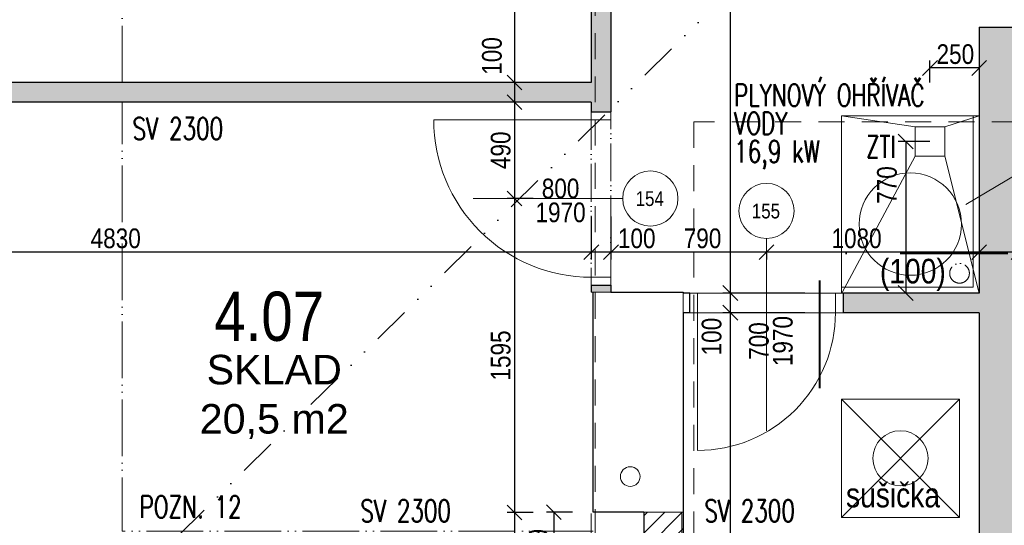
# Model space of a CAD drawing. Header units: millimetres. Extents: x -300958 to -108039, y 30118 to 292543.
# Tile 214 of 256: x -229295 to -224295, y 165475 to 168044. Entities that reach past the tile are written whole.
import ezdxf
from ezdxf.enums import TextEntityAlignment as Align

# ---------------------------------------------------------------- set-up
doc = ezdxf.new("R2010")
doc.units = ezdxf.units.MM
doc.header["$MEASUREMENT"] = 0
for name, pattern in [('ACAD_ISO05W100', [33, 24, -3, 0, -3, 0, -3]), ('DGN Style 2', [879.857395, 527.914437, -351.942958]), ('DGN Style 4', [1094.119168, 546.717885, -273.358943, 0.683397, -273.358943]), ('Divide', [31.75, 12.7, -6.35, 0, -6.35, 0, -6.35])]:
    doc.linetypes.add(name, pattern=pattern)
doc.layers.get('0').update_dxf_attribs({"lineweight": 13})
doc.layers.get('Defpoints').update_dxf_attribs({"color": 3, "lineweight": 13})
for name, color, linetype, lineweight in [('C_Lomy střešním pláštěm', 223, 'Divide', 30), ('dims', 7, 'Continuous', 9), ('dvere', 7, 'Continuous', 9), ('Materiály', 1, 'Continuous', 13), ('navrh', 1, 'Continuous', 9), ('obklad', 8, 'Continuous', 5), ('popis', 7, 'Continuous', 9), ('PSV', 7, 'Continuous', 13), ('rez', 7, 'Continuous', 13), ('tenka', 7, 'Continuous', 13), ('texts', 3, 'Continuous', 30), ('walls', 7, 'Continuous', 13), ('walls pod', 7, 'Continuous', 13), ('zařizovací předměty', 7, 'Continuous', 9), ('ŠRAFA', 7, 'Continuous', 13)]:
    doc.layers.add(name, color=color, linetype=linetype, lineweight=lineweight)
doc.styles.add('GENERATED_STYLE_8', font='arial.ttf')
doc.styles.get("Standard").update_dxf_attribs({"font": 'txt.shx'})
doc.styles.add('STYLE-0', font='ARIALN.TTF')
doc.styles.add('Style-Arial', font='arial.ttf')
doc.dimstyles.new('arch', dxfattribs={"dimscale": 50, "dimtxt": 2.5, "dimasz": 2.5, "dimexe": 1.25, "dimexo": 0.9, "dimtad": 1, "dimdec": 0, "dimtxsty": 'STYLE-0', "dimblk": 'ARCHTICK', "dimcen": 2.5, "dimadec": 0, "dimazin": 0, "dimtfac": 1, "dimtdec": 0, "dimtmove": 2, "dimatfit": 3, "dimldrblk": 'ARCHTICK', "dimfxl": 0, "dimarcsym": 0})

# ---------------------------------------------------------------- blocks, each defined once
blk = doc.blocks.new('_ArchTick')
at = {"color": 0, "linetype": 'ByBlock', "flags": 128}
blk.add_lwpolyline([(-0.5, -0.5), (0.5, 0.5)], dxfattribs=at)
blk = doc.blocks.new('*D1300')
at = {"layer": 'Defpoints', "color": 0, "linetype": 'Continuous'}
for p in [(-231222.6, 167119.1), (-226392.6, 167119.1), (-231222.6, 166862.4)]:
    blk.add_point(p, dxfattribs=at)
at = {"layer": 'dims', "color": 0, "linetype": 'Continuous', "lineweight": -2}
for p, q in [((-231222.6, 167044.1), (-231222.6, 166824.9)), ((-226392.6, 167044.1), (-226392.6, 166824.9)), ((-226392.6, 166862.4), (-231222.6, 166862.4))]:
    blk.add_line(p, q, dxfattribs=at)
at = {"layer": 'dims', "color": 0, "linetype": 'Continuous', "lineweight": -2, "xscale": 75, "yscale": 75, "zscale": 75, "rotation": 180}
blk.add_blockref('_ArchTick', (-231222.6, 166862.4), dxfattribs=at)
at = {"layer": 'dims', "color": 0, "linetype": 'Continuous', "lineweight": -2, "xscale": 75, "yscale": 75, "zscale": 75}
blk.add_blockref('_ArchTick', (-226392.6, 166862.4), dxfattribs=at)
at = {"layer": 'dims', "color": 0, "linetype": 'Continuous', "insert": (-228807.6, 166932.2), "char_height": 100, "attachment_point": 5, "style": 'STYLE-0'}
blk.add_mtext('4830', dxfattribs=at)
blk = doc.blocks.new('*D1302')
at = {"layer": 'Defpoints', "color": 0, "linetype": 'Continuous'}
for p in [(-226392.6, 167119.1), (-226292.6, 167119.1), (-226392.6, 166862.4)]:
    blk.add_point(p, dxfattribs=at)
at = {"layer": 'dims', "color": 0, "linetype": 'Continuous', "lineweight": -2}
for p, q in [((-226392.6, 167044.1), (-226392.6, 166824.9)), ((-226292.6, 167044.1), (-226292.6, 166824.9)), ((-226292.6, 166862.4), (-226392.6, 166862.4))]:
    blk.add_line(p, q, dxfattribs=at)
at = {"layer": 'dims', "color": 0, "linetype": 'Continuous', "lineweight": -2, "xscale": 75, "yscale": 75, "zscale": 75, "rotation": 180}
blk.add_blockref('_ArchTick', (-226392.6, 166862.4), dxfattribs=at)
at = {"layer": 'dims', "color": 0, "linetype": 'Continuous', "lineweight": -2, "xscale": 75, "yscale": 75, "zscale": 75}
blk.add_blockref('_ArchTick', (-226292.6, 166862.4), dxfattribs=at)
at = {"layer": 'dims', "color": 0, "linetype": 'Continuous', "insert": (-226161.9, 166932.2), "char_height": 100, "attachment_point": 5, "style": 'STYLE-0'}
blk.add_mtext('100', dxfattribs=at)
blk = doc.blocks.new('*D1303')
at = {"layer": 'Defpoints', "color": 0, "linetype": 'Continuous'}
for p in [(-226292.6, 167119.1), (-225502.6, 166931.8), (-226292.6, 166862.4)]:
    blk.add_point(p, dxfattribs=at)
at = {"layer": 'dims', "color": 0, "linetype": 'Continuous', "lineweight": -2}
for p, q in [((-226292.6, 167044.1), (-226292.6, 166824.9)), ((-225502.6, 166862.4), (-226292.6, 166862.4)), ((-225502.6, 166856.8), (-225502.6, 166824.9))]:
    blk.add_line(p, q, dxfattribs=at)
at = {"layer": 'dims', "color": 0, "linetype": 'Continuous', "lineweight": -2, "xscale": 75, "yscale": 75, "zscale": 75, "rotation": 180}
blk.add_blockref('_ArchTick', (-226292.6, 166862.4), dxfattribs=at)
at = {"layer": 'dims', "color": 0, "linetype": 'Continuous', "lineweight": -2, "xscale": 75, "yscale": 75, "zscale": 75}
blk.add_blockref('_ArchTick', (-225502.6, 166862.4), dxfattribs=at)
at = {"layer": 'dims', "color": 0, "linetype": 'Continuous', "insert": (-225827.5, 166932.2), "char_height": 100, "attachment_point": 5, "style": 'STYLE-0'}
blk.add_mtext('790', dxfattribs=at)
blk = doc.blocks.new('*D1304')
at = {"layer": 'Defpoints', "color": 0, "linetype": 'Continuous'}
for p in [(-224422.6, 167119.1), (-224222.6, 167119.1), (-224422.6, 166862.4)]:
    blk.add_point(p, dxfattribs=at)
at = {"layer": 'dims', "color": 0, "linetype": 'Continuous', "lineweight": -2}
for p, q in [((-224422.6, 167044.1), (-224422.6, 166824.9)), ((-224222.6, 167044.1), (-224222.6, 166824.9)), ((-224222.6, 166862.4), (-224422.6, 166862.4))]:
    blk.add_line(p, q, dxfattribs=at)
at = {"layer": 'dims', "color": 0, "linetype": 'Continuous', "lineweight": -2, "xscale": 75, "yscale": 75, "zscale": 75, "rotation": 180}
blk.add_blockref('_ArchTick', (-224422.6, 166862.4), dxfattribs=at)
at = {"layer": 'dims', "color": 0, "linetype": 'Continuous', "lineweight": -2, "xscale": 75, "yscale": 75, "zscale": 75}
blk.add_blockref('_ArchTick', (-224222.6, 166862.4), dxfattribs=at)
at = {"layer": 'dims', "color": 0, "linetype": 'Continuous', "insert": (-224077.5, 166932.2), "char_height": 100, "attachment_point": 5, "style": 'STYLE-0'}
blk.add_mtext('200', dxfattribs=at)
blk = doc.blocks.new('*D1480')
at = {"layer": 'Defpoints', "color": 0, "linetype": 'Continuous'}
for p in [(-225232.7, 166555), (-225686.6, 162705), (-225232.7, 162705)]:
    blk.add_point(p, dxfattribs=at)
at = {"layer": 'dims', "color": 0, "linetype": 'Continuous', "lineweight": -2}
for p, q in [((-225307.7, 166555), (-225724.1, 166555)), ((-225686.6, 166555), (-225686.6, 162705)), ((-225307.7, 162705), (-225724.1, 162705))]:
    blk.add_line(p, q, dxfattribs=at)
at = {"layer": 'dims', "color": 0, "linetype": 'Continuous', "lineweight": -2, "xscale": 75, "yscale": 75, "zscale": 75}
for p, rotation in [((-225686.6, 166555), 90), ((-225686.6, 162705), 270)]:
    blk.add_blockref('_ArchTick', p, dxfattribs=dict(at, rotation=rotation))
at = {"layer": 'dims', "color": 0, "linetype": 'Continuous', "insert": (-225756.4, 164630), "char_height": 100, "attachment_point": 5, "rotation": 90, "style": 'STYLE-0'}
blk.add_mtext('3850', dxfattribs=at)
blk = doc.blocks.new('*D1481')
at = {"layer": 'Defpoints', "color": 0, "linetype": 'Continuous'}
for p in [(-225232.7, 170965), (-225686.6, 166655), (-225232.7, 166655)]:
    blk.add_point(p, dxfattribs=at)
at = {"layer": 'dims', "color": 0, "linetype": 'Continuous', "lineweight": -2}
for p, q in [((-225307.7, 170965), (-225724.1, 170965)), ((-225686.6, 170965), (-225686.6, 166655)), ((-225307.7, 166655), (-225724.1, 166655))]:
    blk.add_line(p, q, dxfattribs=at)
at = {"layer": 'dims', "color": 0, "linetype": 'Continuous', "lineweight": -2, "xscale": 75, "yscale": 75, "zscale": 75}
for p, rotation in [((-225686.6, 170965), 90), ((-225686.6, 166655), 270)]:
    blk.add_blockref('_ArchTick', p, dxfattribs=dict(at, rotation=rotation))
at = {"layer": 'dims', "color": 0, "linetype": 'Continuous', "insert": (-225756.4, 168810), "char_height": 100, "attachment_point": 5, "rotation": 90, "style": 'STYLE-0'}
blk.add_mtext('4310', dxfattribs=at)
blk = doc.blocks.new('*D1483')
at = {"layer": 'Defpoints', "color": 0, "linetype": 'Continuous'}
for p in [(-225232.7, 166655), (-225686.6, 166555), (-225232.6, 166555)]:
    blk.add_point(p, dxfattribs=at)
at = {"layer": 'dims', "color": 0, "linetype": 'Continuous', "lineweight": -2}
for p, q in [((-225307.7, 166655), (-225724.1, 166655)), ((-225686.6, 166655), (-225686.6, 166555)), ((-225307.6, 166555), (-225724.1, 166555))]:
    blk.add_line(p, q, dxfattribs=at)
at = {"layer": 'dims', "color": 0, "linetype": 'Continuous', "lineweight": -2, "xscale": 75, "yscale": 75, "zscale": 75}
for p, rotation in [((-225686.6, 166655), 90), ((-225686.6, 166555), 270)]:
    blk.add_blockref('_ArchTick', p, dxfattribs=dict(at, rotation=rotation))
at = {"layer": 'dims', "color": 0, "linetype": 'Continuous', "insert": (-225781.2, 166433.6), "char_height": 100, "attachment_point": 5, "rotation": 90, "style": 'STYLE-0'}
blk.add_mtext('100', dxfattribs=at)
blk = doc.blocks.new('*D1501')
at = {"layer": 'Defpoints', "color": 0, "linetype": 'Continuous'}
for p in [(-226612.6, 169175), (-226782.4, 167725), (-226612.6, 167725)]:
    blk.add_point(p, dxfattribs=at)
at = {"layer": 'dims', "color": 0, "linetype": 'Continuous', "lineweight": -2}
for p, q in [((-226687.6, 169175), (-226819.9, 169175)), ((-226782.4, 169175), (-226782.4, 167725)), ((-226687.6, 167725), (-226819.9, 167725))]:
    blk.add_line(p, q, dxfattribs=at)
at = {"layer": 'dims', "color": 0, "linetype": 'Continuous', "lineweight": -2, "xscale": 75, "yscale": 75, "zscale": 75}
for p, rotation in [((-226782.4, 169175), 90), ((-226782.4, 167725), 270)]:
    blk.add_blockref('_ArchTick', p, dxfattribs=dict(at, rotation=rotation))
at = {"layer": 'dims', "color": 0, "linetype": 'Continuous', "insert": (-226852.2, 168450), "char_height": 100, "attachment_point": 5, "rotation": 90, "style": 'STYLE-0'}
blk.add_mtext('1450', dxfattribs=at)
blk = doc.blocks.new('*D1504')
at = {"layer": 'Defpoints', "color": 0, "linetype": 'Continuous'}
for p in [(-226612.6, 165539.9), (-226782.4, 164040.3), (-226612.6, 164040.3)]:
    blk.add_point(p, dxfattribs=at)
at = {"layer": 'dims', "color": 0, "linetype": 'Continuous', "lineweight": -2}
for p, q in [((-226687.6, 165539.9), (-226819.9, 165539.9)), ((-226782.4, 165539.9), (-226782.4, 164040.3)), ((-226687.6, 164040.3), (-226819.9, 164040.3))]:
    blk.add_line(p, q, dxfattribs=at)
at = {"layer": 'dims', "color": 0, "linetype": 'Continuous', "lineweight": -2, "xscale": 75, "yscale": 75, "zscale": 75}
for p, rotation in [((-226782.4, 165539.9), 90), ((-226782.4, 164040.3), 270)]:
    blk.add_blockref('_ArchTick', p, dxfattribs=dict(at, rotation=rotation))
at = {"layer": 'dims', "color": 0, "linetype": 'Continuous', "insert": (-226862.2, 164790.1), "char_height": 100, "attachment_point": 5, "rotation": 90, "style": 'STYLE-0'}
blk.add_mtext('1500', dxfattribs=at)
blk = doc.blocks.new('*D1505')
at = {"layer": 'Defpoints', "color": 0, "linetype": 'Continuous'}
for p in [(-226612.6, 167135), (-226782.4, 165539.9), (-226612.6, 165539.9)]:
    blk.add_point(p, dxfattribs=at)
at = {"layer": 'dims', "color": 0, "linetype": 'Continuous', "lineweight": -2}
for p, q in [((-226687.6, 167135), (-226819.9, 167135)), ((-226782.4, 167135), (-226782.4, 165539.9)), ((-226687.6, 165539.9), (-226819.9, 165539.9))]:
    blk.add_line(p, q, dxfattribs=at)
at = {"layer": 'dims', "color": 0, "linetype": 'Continuous', "lineweight": -2, "xscale": 75, "yscale": 75, "zscale": 75}
for p, rotation in [((-226782.4, 167135), 90), ((-226782.4, 165539.9), 270)]:
    blk.add_blockref('_ArchTick', p, dxfattribs=dict(at, rotation=rotation))
at = {"layer": 'dims', "color": 0, "linetype": 'Continuous', "insert": (-226852.2, 166337.4), "char_height": 100, "attachment_point": 5, "rotation": 90, "style": 'STYLE-0'}
blk.add_mtext('1595', dxfattribs=at)
blk = doc.blocks.new('*D1506')
at = {"layer": 'Defpoints', "color": 0, "linetype": 'Continuous'}
for p in [(-226612.6, 167625), (-226782.4, 167135), (-226612.6, 167135)]:
    blk.add_point(p, dxfattribs=at)
at = {"layer": 'dims', "color": 0, "linetype": 'Continuous', "lineweight": -2}
for p, q in [((-226687.6, 167625), (-226819.9, 167625)), ((-226782.4, 167625), (-226782.4, 167135)), ((-226687.6, 167135), (-226819.9, 167135))]:
    blk.add_line(p, q, dxfattribs=at)
at = {"layer": 'dims', "color": 0, "linetype": 'Continuous', "lineweight": -2, "xscale": 75, "yscale": 75, "zscale": 75}
for p, rotation in [((-226782.4, 167625), 90), ((-226782.4, 167135), 270)]:
    blk.add_blockref('_ArchTick', p, dxfattribs=dict(at, rotation=rotation))
at = {"layer": 'dims', "color": 0, "linetype": 'Continuous', "insert": (-226852.2, 167380), "char_height": 100, "attachment_point": 5, "rotation": 90, "style": 'STYLE-0'}
blk.add_mtext('490', dxfattribs=at)
blk = doc.blocks.new('*D1507')
at = {"layer": 'Defpoints', "color": 0, "linetype": 'Continuous'}
for p in [(-226612.6, 167725), (-226782.4, 167625), (-226612.6, 167625)]:
    blk.add_point(p, dxfattribs=at)
at = {"layer": 'dims', "color": 0, "linetype": 'Continuous', "lineweight": -2}
for p, q in [((-226687.6, 167725), (-226819.9, 167725)), ((-226782.4, 167725), (-226782.4, 167625)), ((-226687.6, 167625), (-226819.9, 167625))]:
    blk.add_line(p, q, dxfattribs=at)
at = {"layer": 'dims', "color": 0, "linetype": 'Continuous', "lineweight": -2, "xscale": 75, "yscale": 75, "zscale": 75}
for p, rotation in [((-226782.4, 167725), 90), ((-226782.4, 167625), 270)]:
    blk.add_blockref('_ArchTick', p, dxfattribs=dict(at, rotation=rotation))
at = {"layer": 'dims', "color": 0, "linetype": 'Continuous', "insert": (-226896.8, 167859.4), "char_height": 100, "attachment_point": 5, "rotation": 90, "style": 'STYLE-0'}
blk.add_mtext('100', dxfattribs=at)
blk = doc.blocks.new('*D1511')
at = {"layer": 'Defpoints', "color": 0, "linetype": 'Continuous'}
for p in [(-225502.6, 166931.8), (-224422.6, 166934.5), (-225502.6, 166862.4)]:
    blk.add_point(p, dxfattribs=at)
at = {"layer": 'dims', "color": 0, "linetype": 'Continuous', "lineweight": -2}
for p, q in [((-224422.6, 166862.4), (-225502.6, 166862.4)), ((-225502.6, 166856.8), (-225502.6, 166824.9)), ((-224422.6, 166859.5), (-224422.6, 166824.9))]:
    blk.add_line(p, q, dxfattribs=at)
at = {"layer": 'dims', "color": 0, "linetype": 'Continuous', "lineweight": -2, "xscale": 75, "yscale": 75, "zscale": 75, "rotation": 180}
blk.add_blockref('_ArchTick', (-225502.6, 166862.4), dxfattribs=at)
at = {"layer": 'dims', "color": 0, "linetype": 'Continuous', "lineweight": -2, "xscale": 75, "yscale": 75, "zscale": 75}
blk.add_blockref('_ArchTick', (-224422.6, 166862.4), dxfattribs=at)
at = {"layer": 'dims', "color": 0, "linetype": 'Continuous', "insert": (-225045.5, 166932.2), "char_height": 100, "attachment_point": 5, "style": 'STYLE-0'}
blk.add_mtext('1080', dxfattribs=at)
blk = doc.blocks.new('*D1568')
at = {"layer": 'Defpoints', "color": 0, "linetype": 'Continuous'}
for p in [(-226412.6, 165540.9), (-226582.4, 165191.6), (-226412.6, 165191.6)]:
    blk.add_point(p, dxfattribs=at)
at = {"layer": 'dims', "color": 0, "linetype": 'Continuous', "lineweight": -2}
for p, q in [((-226487.6, 165540.9), (-226619.9, 165540.9)), ((-226582.4, 165540.9), (-226582.4, 165191.6)), ((-226487.6, 165191.6), (-226619.9, 165191.6))]:
    blk.add_line(p, q, dxfattribs=at)
at = {"layer": 'dims', "color": 0, "linetype": 'Continuous', "lineweight": -2, "xscale": 75, "yscale": 75, "zscale": 75}
for p, rotation in [((-226582.4, 165540.9), 90), ((-226582.4, 165191.6), 270)]:
    blk.add_blockref('_ArchTick', p, dxfattribs=dict(at, rotation=rotation))
at = {"layer": 'dims', "color": 0, "linetype": 'Continuous', "insert": (-226662.2, 165361.1), "char_height": 100, "attachment_point": 5, "rotation": 90, "style": 'STYLE-0'}
blk.add_mtext('349', dxfattribs=at)
blk = doc.blocks.new('*D1847')
at = {"layer": 'Defpoints', "color": 0, "linetype": 'Continuous'}
for p in [(-224422.6, 167870.5), (-224672.6, 167798.4), (-224672.6, 167650.3)]:
    blk.add_point(p, dxfattribs=at)
at = {"layer": 'dims', "color": 0, "linetype": 'Continuous', "lineweight": -2}
for p, q in [((-224672.6, 167725.3), (-224672.6, 167835.9)), ((-224422.6, 167798.4), (-224672.6, 167798.4)), ((-224422.6, 167795.5), (-224422.6, 167760.9))]:
    blk.add_line(p, q, dxfattribs=at)
at = {"layer": 'dims', "color": 0, "linetype": 'Continuous', "lineweight": -2, "xscale": 75, "yscale": 75, "zscale": 75, "rotation": 180}
blk.add_blockref('_ArchTick', (-224672.6, 167798.4), dxfattribs=at)
at = {"layer": 'dims', "color": 0, "linetype": 'Continuous', "lineweight": -2, "xscale": 75, "yscale": 75, "zscale": 75}
blk.add_blockref('_ArchTick', (-224422.6, 167798.4), dxfattribs=at)
at = {"layer": 'dims', "color": 0, "linetype": 'Continuous', "insert": (-224543.9, 167868.2), "char_height": 100, "attachment_point": 5, "style": 'STYLE-0'}
blk.add_mtext('250', dxfattribs=at)
blk = doc.blocks.new('*D1848')
at = {"layer": 'Defpoints', "color": 0, "linetype": 'Continuous'}
for p in [(-224597.7, 167425), (-224796.1, 166655), (-224597.6, 166655)]:
    blk.add_point(p, dxfattribs=at)
at = {"layer": 'dims', "color": 0, "linetype": 'Continuous', "lineweight": -2}
for p, q in [((-224672.7, 167425), (-224833.6, 167425)), ((-224796.1, 167425), (-224796.1, 166655)), ((-224672.6, 166655), (-224833.6, 166655))]:
    blk.add_line(p, q, dxfattribs=at)
at = {"layer": 'dims', "color": 0, "linetype": 'Continuous', "lineweight": -2, "xscale": 75, "yscale": 75, "zscale": 75}
for p, rotation in [((-224796.1, 167425), 90), ((-224796.1, 166655), 270)]:
    blk.add_blockref('_ArchTick', p, dxfattribs=dict(at, rotation=rotation))
at = {"layer": 'dims', "color": 0, "linetype": 'Continuous', "insert": (-224890.8, 167203.6), "char_height": 100, "attachment_point": 5, "rotation": 90, "style": 'STYLE-0'}
blk.add_mtext('770', dxfattribs=at)

msp = doc.modelspace()

# ---------------------------------------------------------------- hatches: boundary and pattern name
at = {"layer": 'Materiály', "linetype": 'Continuous'}
h = msp.add_hatch(dxfattribs=at)
h.set_pattern_fill('DASH', color=256, scale=250, angle=45, style=0)
h.paths.add_polyline_path([(-231222.6, 167725), (-231247.6, 167725), (-231247.6, 167625), (-231222.6, 167625), (-226392.6, 167625), (-226392.6, 167575), (-226372.6, 167575), (-226372.6, 168735), (-226392.6, 168735), (-226392.6, 167725)])
h.paths.add_polyline_path([(-226372.6, 167575), (-226309.9, 167575), (-226292.6, 167592.1), (-226292.6, 167625), (-226292.6, 168735), (-226372.6, 168735)])
h.paths.add_polyline_path([(-226292.6, 167592.1), (-226309.9, 167575), (-226292.6, 167575)], flags=17)
h.paths.add_polyline_path([(-226292.6, 166658.5), (-226292.6, 166695), (-226372.6, 166695), (-226372.6, 166658.5)])
h.paths.add_polyline_path([(-226372.6, 166658.5), (-226372.6, 166695), (-226392.6, 166695), (-226392.6, 166658.5), (-226382.6, 166658.5)])
h = msp.add_hatch(dxfattribs=at)
h.set_pattern_fill('DASH', color=256, scale=250, angle=45, style=0)
h.paths.add_polyline_path([(-224422.6, 165422.3), (-224422.6, 165302.1), (-224222.6, 165302.1), (-224222.6, 165422.4)])
h.paths.add_polyline_path([(-221677.2, 167788.9), (-221677.2, 168021.1), (-221525.1, 168021.1), (-221525.1, 167788.9)], flags=9)
h.paths.add_polyline_path([(-224422.6, 162680), (-224222.6, 162680), (-224222.6, 165302.1), (-224422.6, 165302.1)])
h.paths.add_polyline_path([(-225112.6, 166655), (-225112.6, 166555), (-224422.6, 166555), (-224422.6, 165422.3), (-224222.6, 165422.4), (-224222.6, 166856.7), (-224422.6, 166856.7), (-224422.6, 166655)])
h.paths.add_polyline_path([(-220972.6, 168005), (-220972.6, 167205), (-220752.6, 167205), (-220752.6, 167805), (-220692.6, 167805), (-220692.6, 168005)])
h.paths.add_polyline_path([(-221572.6, 167805), (-221572.6, 168005), (-224422.6, 168005), (-224422.6, 166856.7), (-224222.6, 166856.7), (-224222.6, 167805)])
h = msp.add_hatch(dxfattribs=at)
h.set_pattern_fill('ANSI31', color=256, scale=500, style=0)
h.paths.add_polyline_path([(-225932.6, 165375), (-225932.6, 165455), (-226125.4, 165455), (-226125.4, 165375)], flags=17)
h.paths.add_polyline_path([(-225932.6, 165295), (-225932.6, 165375), (-226125.4, 165375), (-226125.4, 165295)], flags=17)
h.paths.add_polyline_path([(-226125.4, 165295), (-226125.4, 165215), (-225932.6, 165215), (-225932.6, 165295)], flags=17)
h.paths.add_polyline_path([(-225932.6, 164391.6), (-226125.4, 164391.6), (-226125.4, 164042.3), (-225932.6, 164042.3)])
h.paths.add_polyline_path([(-225925.4, 164391.6), (-225932.6, 164391.6), (-225932.6, 164042.3), (-225925.4, 164042.3)])
h.paths.add_polyline_path([(-225932.6, 165191.6), (-225925.4, 165191.6), (-225925.4, 165540.9), (-226125.4, 165540.9), (-226125.4, 165455), (-225932.6, 165455)])
h.paths.add_polyline_path([(-226125.4, 165191.6), (-225932.6, 165191.6), (-225932.6, 165215), (-226125.4, 165215)])

# ---------------------------------------------------------------- linework, layer by layer
at = {"layer": 'C_Lomy střešním pláštěm', "ltscale": 15}
msp.add_line((-229511.1, 164414.3), (-224854.1, 169012.4), dxfattribs=at)
at = {"layer": 'dvere', "linetype": 'ACAD_ISO05W100', "ltscale": 8}
for p, q in [((-226392.6, 167575), (-226392.6, 166695)), ((-226292.6, 166695), (-226292.6, 167575))]:
    msp.add_line(p, q, dxfattribs=at)
at = {"layer": 'dvere', "linetype": 'Continuous'}
for p, q in [((-226392.6, 167535), (-226292.6, 167535)), ((-226232.7, 167135), (-226992.6, 167135)), ((-225502.6, 166931.8), (-225502.6, 165955)), ((-226392.6, 166735), (-226292.6, 166735)), ((-225852.6, 166555), (-225852.6, 166655)), ((-225152.6, 166555), (-225152.6, 166655))]:
    msp.add_line(p, q, dxfattribs=at)
at = {"layer": 'dvere', "ltscale": 8}
for p, q in [((-225112.6, 166655), (-225892.6, 166655)), ((-225892.6, 166555), (-225112.6, 166555))]:
    msp.add_line(p, q, dxfattribs=at)
at = {"layer": 'dvere', "linetype": 'Continuous', "flags": 128}
for points in [[(-226392.6, 167535), (-227192.6, 167535, 0.414214), (-226392.6, 166735)], [(-225852.6, 166555), (-225852.6, 165855, 0.414214), (-225152.6, 166555)]]:
    msp.add_lwpolyline(points, format="xyb", dxfattribs=at)
at = {"layer": 'navrh', "linetype": 'ACAD_ISO05W100', "ltscale": 12}
msp.add_line((-228774.7, 167725), (-228774.7, 170260.2), dxfattribs=at)
at = {"layer": 'navrh', "linetype": 'Continuous', "lineweight": 30}
for p, q in [((-226392.6, 168735), (-226392.6, 167725)), ((-226292.6, 168735), (-226292.6, 167625)), ((-224422.6, 168005), (-224422.6, 166655)), ((-226392.6, 167725), (-231222.6, 167725)), ((-226392.6, 167625), (-231222.6, 167625)), ((-226392.6, 167575), (-226292.6, 167575)), ((-226392.6, 166695), (-226292.6, 166695)), ((-226392.6, 166695), (-226392.6, 166658.5)), ((-226292.6, 166695), (-226292.6, 166658.5)), ((-225892.6, 166655), (-225925.4, 166655)), ((-225892.6, 166555), (-225892.6, 166655)), ((-224422.6, 166655), (-225112.6, 166655)), ((-225112.6, 166555), (-225112.6, 166655)), ((-225892.6, 166555), (-225925.4, 166555)), ((-224422.6, 166555), (-225112.6, 166555)), ((-224422.6, 166555), (-224422.6, 162705)), ((-226125.4, 165540.9), (-226125.4, 165191.6)), ((-225925.4, 165540.9), (-225925.4, 165191.6))]:
    msp.add_line(p, q, dxfattribs=at)
at = {"layer": 'navrh', "linetype": 'Continuous', "lineweight": 30, "flags": 128}
for points in [[(-224422.6, 168005), (-224422.6, 168005), (-220692.6, 168005)], [(-226392.6, 167625), (-226392.6, 167575)], [(-226292.6, 167625), (-226292.6, 167575)]]:
    msp.add_lwpolyline(points, dxfattribs=at)
at = {"layer": 'navrh', "linetype": 'ACAD_ISO05W100', "ltscale": 12, "flags": 128}
msp.add_lwpolyline([(-226382.6, 165445), (-228774.7, 165445), (-228774.7, 167625)], dxfattribs=at)
at = {"layer": 'navrh', "linetype": 'ACAD_ISO05W100', "ltscale": 8}
msp.add_circle((-224522.6, 166755), 50, dxfattribs=at)
at = {"layer": 'navrh', "linetype": 'Continuous', "lineweight": 0}
msp.add_circle((-226194.9, 165722.4), 50, dxfattribs=at)
at = {"layer": 'obklad', "linetype": 'Continuous', "lineweight": 0}
for p, q in [((-224747.6, 167500), (-225122.6, 167555)), ((-224597.6, 167500), (-224422.6, 167555)), ((-225120.6, 166655), (-224747.6, 167350)), ((-224597.6, 167350), (-224422.6, 166655))]:
    msp.add_line(p, q, dxfattribs=at)
at = {"layer": 'obklad', "linetype": 'Continuous', "flags": 128}
msp.add_lwpolyline([(-225122.6, 166685), (-224452.6, 166685), (-224452.6, 167555)], dxfattribs=at)
at = {"layer": 'obklad', "linetype": 'Continuous', "lineweight": 0, "flags": 128}
msp.add_lwpolyline([(-224747.6, 167350), (-224747.6, 167500), (-224597.6, 167500), (-224597.6, 167350)], close=True, dxfattribs=at)
at = {"layer": 'obklad', "linetype": 'Continuous'}
msp.add_circle((-224772.6, 167005), 260, dxfattribs=at)
at = {"layer": 'PSV', "linetype": 'Continuous', "lineweight": 0}
for centre in [(-226092.6, 167135), (-225502.6, 167071.9)]:
    msp.add_circle(centre, 140.1, dxfattribs=at)
at = {"layer": 'rez', "linetype": 'DGN Style 4', "lineweight": 40, "flags": 128}
msp.add_lwpolyline([(-225232.6, 166171.7), (-225232.6, 166856.7), (-223807.6, 166856.7), (-223807.6, 167472.7)], dxfattribs=at)
at = {"layer": 'tenka', "linetype": 'Continuous'}
for p, q in [((-226382.6, 166658.5), (-226392.6, 166658.5)), ((-226382.6, 166658.5), (-226292.6, 166658.5)), ((-225925.4, 166555), (-225925.4, 166655)), ((-226125.4, 165540.9), (-225925.4, 165540.9))]:
    msp.add_line(p, q, dxfattribs=at)
at = {"layer": 'walls', "linetype": 'Continuous', "lineweight": 30}
for points in [[(-226125.4, 165540.9), (-226382.6, 165540.9), (-226382.6, 166658.5)], [(-226292.6, 166658.5), (-225925.4, 166658.5), (-225925.4, 166655)], [(-225925.4, 166555), (-225925.4, 165540.9)]]:
    msp.add_lwpolyline(points, dxfattribs=at)
at = {"layer": 'walls pod', "linetype": 'DGN Style 2', "ltscale": 0.25}
for p, q in [((-226372.6, 160145), (-226372.6, 170015)), ((-216967.6, 167525), (-225872.6, 167525)), ((-225872.6, 167525), (-225872.6, 161335))]:
    msp.add_line(p, q, dxfattribs=at)
at = {"layer": 'zařizovací předměty', "linetype": 'Continuous', "extrusion": (0, 0, -1)}
for p, q in [((-225122.6, 165515), (-224522.6, 166115)), ((-224522.6, 165515), (-225122.6, 166115))]:
    msp.add_line(p, q, dxfattribs=at)
at = {"layer": 'zařizovací předměty', "linetype": 'Continuous', "flags": 128}
for points in [[(-225122.6, 166655), (-225122.6, 167555), (-224422.6, 167555)], [(-224490.6, 167105), (-223765.5, 167534.3), (-223094.8, 167534.3)]]:
    msp.add_lwpolyline(points, dxfattribs=at)
at = {"layer": 'zařizovací předměty', "linetype": 'Continuous', "extrusion": (0, 0, -1), "flags": 128}
msp.add_lwpolyline([(225122.6, 165515), (224522.6, 165515), (224522.6, 166115), (225122.6, 166115)], close=True, dxfattribs=at)
at = {"layer": 'zařizovací předměty', "linetype": 'Continuous', "extrusion": (0, 0, -1)}
for centre, radius in [((224772.6, 167005), 260), ((224822.6, 165815), 140)]:
    msp.add_circle(centre, radius, dxfattribs=at)
at = {"layer": 'ŠRAFA', "linetype": 'Continuous', "lineweight": 0, "flags": 128}
msp.add_lwpolyline([(-226392.6, 165535), (-226392.6, 165055), (-225932.6, 165055), (-225932.6, 165535)], dxfattribs=at)

# ---------------------------------------------------------------- texts
at = {"layer": 'dvere', "linetype": 'Continuous', "insert": (-226548.5, 167124.8), "char_height": 100, "attachment_point": 5, "line_spacing_factor": 0.72871, "style": 'STYLE-0'}
msp.add_mtext('800\\P1970', dxfattribs=at)
at = {"layer": 'dvere', "linetype": 'Continuous', "insert": (-225480.3, 166410.9), "char_height": 100, "attachment_point": 5, "rotation": 90, "line_spacing_factor": 0.72871, "style": 'STYLE-0'}
msp.add_mtext('700\\P1970', dxfattribs=at)
at = {"layer": 'obklad', "linetype": 'Continuous', "lineweight": 0, "style": 'STYLE-0'}
msp.add_text('(100)', height=125, dxfattribs=at).set_placement((-224926.7, 166766.1), align=Align.MIDDLE_LEFT)
at = {"layer": 'popis', "linetype": 'Continuous', "lineweight": 0, "style": 'STYLE-0'}
msp.add_text('sušička', height=125, dxfattribs=at).set_placement((-224621.6, 165628.3), align=Align.MIDDLE_RIGHT)
at = {"layer": 'popis', "linetype": 'Continuous', "char_height": 112, "attachment_point": 4, "rotation": 0.0012, "line_spacing_factor": 0.765173, "style": 'Style-Arial'}
for s, insert in [('{\\Fromans|c238;\\W0.71429;PLYNOVÝ OHŘÍVAČ \\PVODY \\P16,9 kW}', (-225667.1, 167500.1)), ('{\\Fromans|c238;\\W0.71429;SV 2300}', (-228721.8, 167490.1)), ('{\\Fromans|c238;\\W0.71429;POZN. 12}', (-228686.4, 165568)), ('{\\Fromans|c238;\\W0.71429;SV 2300}', (-227564.7, 165548.3)), ('{\\Fromans|c238;\\W0.71429;SV 2300}', (-225818.5, 165548.3))]:
    msp.add_mtext(s, dxfattribs=dict(at, insert=insert))
at = {"layer": 'popis', "linetype": 'Continuous', "lineweight": 0, "insert": (-228002.6, 166126.8), "char_height": 150, "width": 1303.837, "attachment_point": 5, "style": 'GENERATED_STYLE_8'}
msp.add_mtext('SKLAD\\P20,5 m2', dxfattribs=at)
at = {"layer": 'PSV', "linetype": 'Continuous', "lineweight": 0, "style": 'STYLE-0'}
for s, p in [('154', (-226095.7, 167134.6)), ('155', (-225505.7, 167071.5))]:
    msp.add_text(s, height=75, dxfattribs=at).set_placement(p, align=Align.MIDDLE_CENTER)
at = {"layer": 'texts', "linetype": 'Continuous', "lineweight": 0, "insert": (-228028.4, 166535.1), "char_height": 250, "width": 788.673, "attachment_point": 5, "line_spacing_factor": 0.722892}
msp.add_mtext('\\fArial Narrow|b0|i0|c238|p39;4.07', dxfattribs=at)
at = {"layer": 'zařizovací předměty', "linetype": 'Continuous', "insert": (-224997.2, 167397), "char_height": 112, "attachment_point": 4, "rotation": 0.0012, "line_spacing_factor": 0.765173, "style": 'Style-Arial'}
msp.add_mtext('{\\Fromans|c238;\\W0.71429;ZTI}', dxfattribs=at)

# ---------------------------------------------------------------- dimensions: what is measured, and where the dimension line sits
at = {"layer": 'dims', "linetype": 'Continuous'}
for base, p1, p2, angle, override, picture, middle in [((-225686.6, 166655), (-225232.7, 170965), (-225232.7, 166655), 270, {"dimtxt": 2, "dimasz": 1.5, "dimexe": 0.75, "dimexo": 1.5, "dimgap": 0.375, "dimcen": 0.05}, '*D1481', (-225756.4, 168810)), ((-226782.4, 167725), (-226612.6, 169175), (-226612.6, 167725), 270, {"dimtxt": 2, "dimasz": 1.5, "dimexe": 0.75, "dimexo": 1.5, "dimgap": 0.375, "dimcen": 0.05}, '*D1501', (-226852.2, 168450)), ((-226782.4, 167135), (-226612.6, 167625), (-226612.6, 167135), 270, {"dimtxt": 2, "dimasz": 1.5, "dimexe": 0.75, "dimexo": 1.5, "dimgap": 0.375, "dimcen": 0.05}, '*D1506', (-226852.2, 167380)), ((-226782.4, 165539.9), (-226612.6, 167135), (-226612.6, 165539.9), 270, {"dimtxt": 2, "dimasz": 1.5, "dimexe": 0.75, "dimexo": 1.5, "dimgap": 0.375, "dimcen": 0.05}, '*D1505', (-226852.2, 166337.4)), ((-231222.6, 166862.4), (-226392.6, 167119.1), (-231222.6, 167119.1), 180, {"dimtxt": 2, "dimasz": 1.5, "dimexe": 0.75, "dimexo": 1.5, "dimgap": 0.375, "dimcen": 0.001}, '*D1300', (-228807.6, 166932.2)), ((-225686.6, 162705), (-225232.7, 166555), (-225232.7, 162705), 270, {"dimtxt": 2, "dimasz": 1.5, "dimexe": 0.75, "dimexo": 1.5, "dimgap": 0.375, "dimcen": 0.05}, '*D1480', (-225756.4, 164630))]:
    dim = msp.add_linear_dim(base=base, p1=p1, p2=p2, angle=angle, dimstyle='arch', override=override, dxfattribs=at)
    dim.commit()
    dim.dimension.update_dxf_attribs({"geometry": picture, "text_midpoint": middle})
for base, p1, p2, angle, override, picture, middle in [((-226782.4, 167625), (-226612.6, 167725), (-226612.6, 167625), 270, {"dimtxt": 2, "dimasz": 1.5, "dimexe": 0.75, "dimexo": 1.5, "dimgap": 0.375, "dimcen": 0.05}, '*D1507', (-226896.8, 167859.4)), ((-224672.6, 167798.4), (-224422.6, 167870.5), (-224672.6, 167650.3), 180, {"dimtxt": 2, "dimasz": 1.5, "dimexe": 0.75, "dimexo": 1.5, "dimgap": 0.375, "dimcen": 0.001}, '*D1847', (-224543.9, 167868.2)), ((-224796.1, 166655), (-224597.7, 167425), (-224597.6, 166655), 270, {"dimtxt": 2, "dimasz": 1.5, "dimexe": 0.75, "dimexo": 1.5, "dimgap": 0.375, "dimcen": 0.05}, '*D1848', (-224890.8, 167203.6)), ((-226392.6, 166862.4), (-226292.6, 167119.1), (-226392.6, 167119.1), 180, {"dimtxt": 2, "dimasz": 1.5, "dimexe": 0.75, "dimexo": 1.5, "dimgap": 0.375, "dimcen": 0.001}, '*D1302', (-226161.9, 166932.2)), ((-226292.6, 166862.4), (-225502.6, 166931.8), (-226292.6, 167119.1), 180, {"dimtxt": 2, "dimasz": 1.5, "dimexe": 0.75, "dimexo": 1.5, "dimgap": 0.375, "dimcen": 0.001}, '*D1303', (-225827.5, 166932.2)), ((-224422.6, 166862.4), (-224222.6, 167119.1), (-224422.6, 167119.1), 180, {"dimtxt": 2, "dimasz": 1.5, "dimexe": 0.75, "dimexo": 1.5, "dimgap": 0.375, "dimcen": 0.001}, '*D1304', (-224077.5, 166932.2)), ((-225502.6, 166862.4), (-224422.6, 166934.5), (-225502.6, 166931.8), 180, {"dimtxt": 2, "dimasz": 1.5, "dimexe": 0.75, "dimexo": 1.5, "dimgap": 0.375, "dimcen": 0.001}, '*D1511', (-225045.5, 166932.2)), ((-225686.6, 166555), (-225232.7, 166655), (-225232.6, 166555), 270, {"dimtxt": 2, "dimasz": 1.5, "dimexe": 0.75, "dimexo": 1.5, "dimgap": 0.375, "dimcen": 0.05}, '*D1483', (-225781.2, 166433.6)), ((-226782.4, 164040.3), (-226612.6, 165539.9), (-226612.6, 164040.3), 270, {"dimtxt": 2, "dimasz": 1.5, "dimexe": 0.75, "dimexo": 1.5, "dimgap": 0.375, "dimcen": 0.05}, '*D1504', (-226862.2, 164790.1)), ((-226582.4, 165191.6), (-226412.6, 165540.9), (-226412.6, 165191.6), 270, {"dimtxt": 2, "dimasz": 1.5, "dimexe": 0.75, "dimexo": 1.5, "dimgap": 0.375, "dimcen": 0.05}, '*D1568', (-226662.2, 165361.1))]:
    dim = msp.add_linear_dim(base=base, p1=p1, p2=p2, angle=angle, dimstyle='arch', override=override, dxfattribs=at)
    dim.commit()
    dim.dimension.update_dxf_attribs({"geometry": picture, "text_midpoint": middle, "dimtype": 160})

doc.saveas('drawing.dxf')
